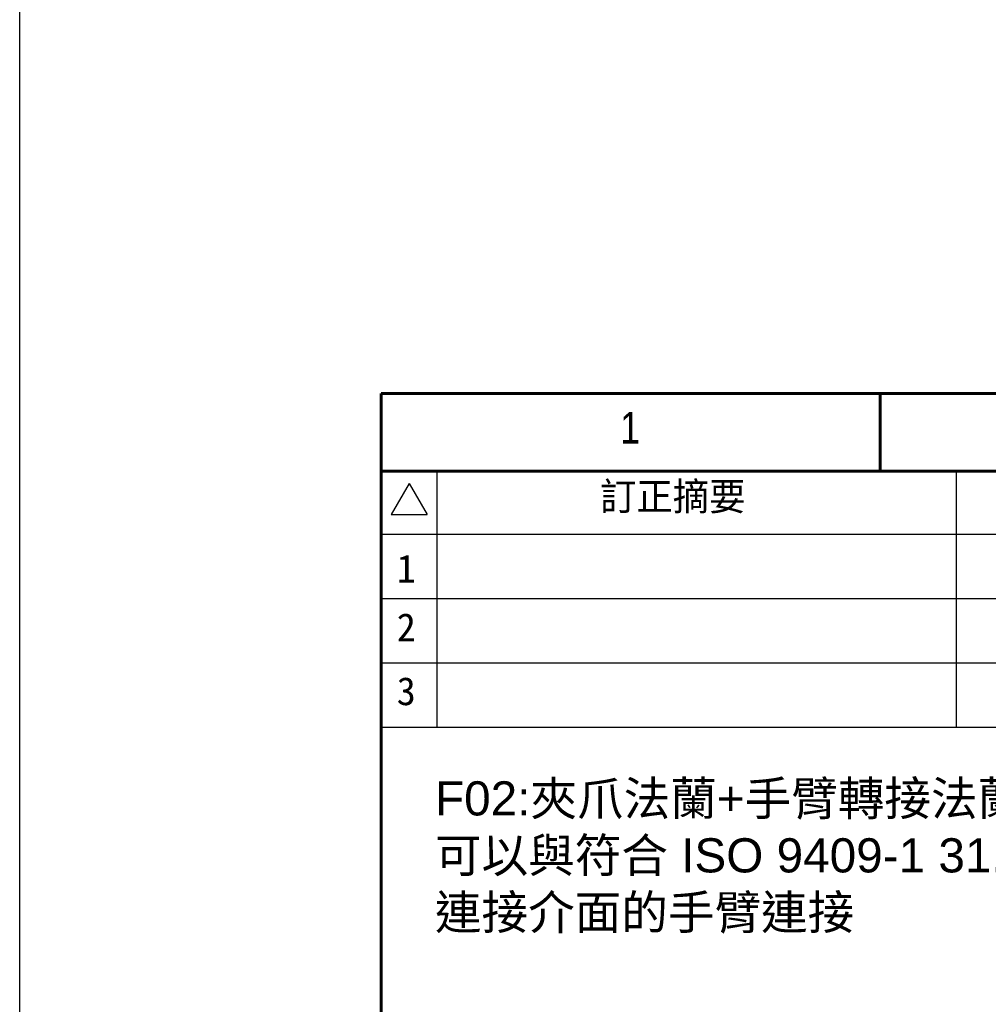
# Model space of a CAD drawing. Header units: inches. Extents: x 0 to 5766, y -2164 to 1330.
# Tile 81 of 217: x 4144 to 4324, y -954 to -771. Entities that reach past the tile are written whole.
import ezdxf
from ezdxf.enums import TextEntityAlignment as Align

# ---------------------------------------------------------------- set-up
doc = ezdxf.new("R2010")
doc.units = ezdxf.units.IN
doc.header["$MEASUREMENT"] = 0
doc.linetypes.add('SLD-實線', pattern=[0])
doc.layers.add('BORDER', color=7, linetype='Continuous')
doc.layers.add('圖框', color=7, linetype='SLD-實線')
doc.styles.add('SEACAD_arial_ttf', font='arial.ttf', dxfattribs={"height": 0.2})
doc.styles.get("Standard").update_dxf_attribs({"font": 'arial.ttf'})
doc.styles.add('標題欄', font='txt')

# ---------------------------------------------------------------- blocks, each defined once
blk = doc.blocks.new('A4橫')
at = {"layer": 'BORDER', "color": 123, "linetype": 'Continuous', "lineweight": 60, "ltscale": 25.4}
for p, q in [((4924.324, 1453.749), (4731.534, 1453.749)), ((4731.534, 1453.749), (4731.534, 1170.892)), ((4777.914, 1453.749), (4777.914, 1446.539)), ((4917.114, 1446.539), (4731.534, 1446.539))]:
    blk.add_line(p, q, dxfattribs=at)
at = {"layer": 'BORDER', "color": 60, "linetype": 'Continuous', "ltscale": 25.4}
for p, q in [((4736.696, 1446.539), (4736.696, 1422.702)), ((4784.992, 1446.539), (4784.992, 1422.702)), ((4734.139, 1445.382), (4732.472, 1442.495)), ((4734.139, 1445.382), (4735.806, 1442.495)), ((4732.472, 1442.495), (4735.806, 1442.495)), ((4818.715, 1440.653), (4731.534, 1440.653)), ((4818.715, 1434.67), (4731.534, 1434.67)), ((4917.114, 1428.686), (4731.534, 1428.686)), ((4917.114, 1422.702), (4731.534, 1422.702))]:
    blk.add_line(p, q, dxfattribs=at)
at = {"layer": 'BORDER', "color": 60, "linetype": 'Continuous', "ltscale": 25.4, "style": 'SEACAD_arial_ttf', "width": 0.8}
blk.add_text('1', height=2.943, dxfattribs=at).set_placement((4753.755, 1452.037), align=Align.TOP_LEFT)
at = {"layer": '圖框', "style": '標題欄'}
for s, height, p in [('訂正摘要', 2.6053, (4751.864, 1445.481)), ('1', 2.605, (4732.979, 1438.769)), ('2', 2.605, (4732.979, 1433.32)), ('3', 2.605, (4732.979, 1427.385))]:
    blk.add_text(s, height=height, dxfattribs=at).set_placement(p, align=Align.TOP_LEFT)

msp = doc.modelspace()

# ---------------------------------------------------------------- linework, layer by layer
at = {"color": 4}
msp.add_lwpolyline([(4143.887, 611.783), (4663.887, 611.783), (4663.887, -2164.217), (4143.887, -2164.217)], close=True, dxfattribs=at)

# ---------------------------------------------------------------- block references
at = {"xscale": 2, "yscale": 2, "zscale": 2}
msp.add_blockref('A4橫', (-5251.97, -3747.857), dxfattribs=at)

# ---------------------------------------------------------------- texts
at = {"color": 7, "insert": (4221.097, -912.453), "char_height": 6.35, "attachment_point": 1}
msp.add_mtext_dynamic_manual_height_columns('F02:{\\fPMingLiU|b0|i0|c136|p18;夾爪法蘭}+{\\fPMingLiU|b0|i0|c136|p18;手臂轉接法蘭}II{\\fPMingLiU|b0|i0|c136|p18;型}\\P{\\fPMingLiU|b0|i0|c136|p18;可以與符合} ISO 9409-1 31.5-4-M5 {\\fPMingLiU|b0|i0|c136|p18;連接介面的手臂連接}', width=140.63922, gutter_width=12.5, heights=[0], dxfattribs=at)

doc.saveas('drawing.dxf')
